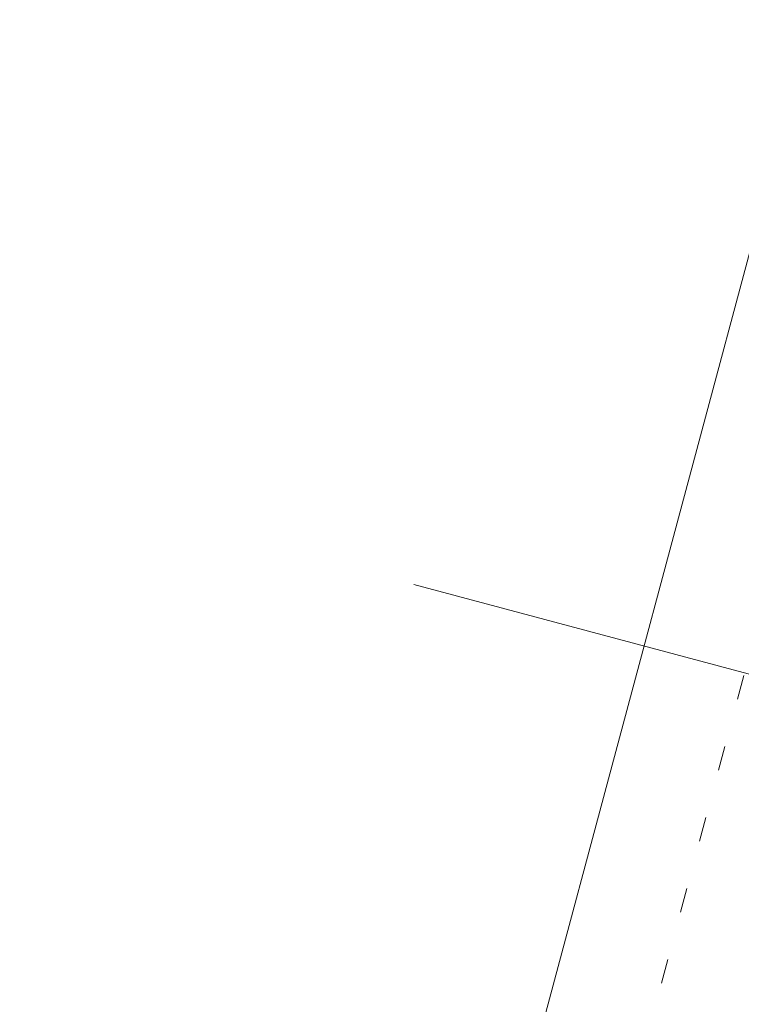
# Model space of a CAD drawing. Header units: millimetres. Extents: x -62314 to 79800, y -34032 to 28340.
# Tile 120 of 256: x 64757 to 65796, y -14054 to -12636. Entities that reach past the tile are written whole.
import ezdxf

# ---------------------------------------------------------------- set-up
doc = ezdxf.new("R2010")
doc.units = ezdxf.units.MM
doc.header["$LTSCALE"] = 508
doc.linetypes.add('Dash Style-5', pattern=[0.20828, 0.069425, -0.138855])
for name, color, linetype, lineweight in [('(00) tekening-aanzicht grijs', 8, 'Continuous', 0), ('(00) tekening-verwijzing', 33, 'Fence_Line', 0), ('(28) hoofddraagconstructie-bovenliggend', 1, 'Dash Style-5', 0), ('None', 7, 'Continuous', 0)]:
    doc.layers.add(name, color=color, linetype=linetype, lineweight=lineweight)
doc.linetypes.add('Fence_Line', pattern='A,0,[1,Fence_Line.shx,S=0.19685,R=0,X=0,Y=-0.441942],-5', length=5)

# ---------------------------------------------------------------- blocks, each defined once
blk = doc.blocks.new('blok b-v1-gevel_constructie')
at = {"layer": '(28) hoofddraagconstructie-bovenliggend', "color": 2, "lineweight": 0, "transparency": 33554687, "flags": 128}
blk.add_lwpolyline([(19862.99, 17082.58), (20162.99, 17082.58), (20162.99, 8220.51), (19862.99, 8220.51)], close=True, dxfattribs=at)
blk = doc.blocks.new('blok B 01 (2D)')
at = {"layer": '(00) tekening-aanzicht grijs', "color": 17, "lineweight": 0, "transparency": 33554687, "flags": 128}
blk.add_lwpolyline([(67147.1, 17815), (67147.2, 17815, 0.120217), (58756, 30980.7), (59001.1, 31046.4), (59684.3, 30368.2), (59885.2, 30566, -0.112264), (67637.5, 17926, -0.000404), (67654.8, 17874.8), (67653.6, 17874.1, -0.068823), (67693, 17589.1), (67693, 8520.6), (67193, 8520.6), (67193, 17589.1, 0.081822), (67163.9, 17765.6)], format="xyb", dxfattribs=at)
at = {"layer": 'None', "color": 17, "lineweight": 0, "transparency": 33554687}
blk.add_line((67193, 17589.1), (67193, 8520.6), dxfattribs=at)
at = {"layer": 'None', "color": 17, "transparency": 33554687}
blk.add_blockref('blok b-v1-gevel_constructie', (47480, 0), dxfattribs=at)
blk = doc.blocks.new('Group-162-1')
at = {"layer": '(00) tekening-verwijzing', "color": 7, "linetype": 'Continuous', "lineweight": 0, "transparency": 33554687}
blk.add_line((-96622.3, -56152.6), (-98071.2, -55764.4), dxfattribs=at)

msp = doc.modelspace()

# ---------------------------------------------------------------- block references
at = {"layer": 'None', "color": 17, "transparency": 33554687, "rotation": 344.9999999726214}
msp.add_blockref('blok B 01 (2D)', (-3125.94, -10622.93), dxfattribs=at)
at = {"layer": 'None', "color": 17, "transparency": 33554687}
msp.add_blockref('Group-162-1', (163395.98, 42314.6), dxfattribs=at)

doc.saveas('drawing.dxf')
